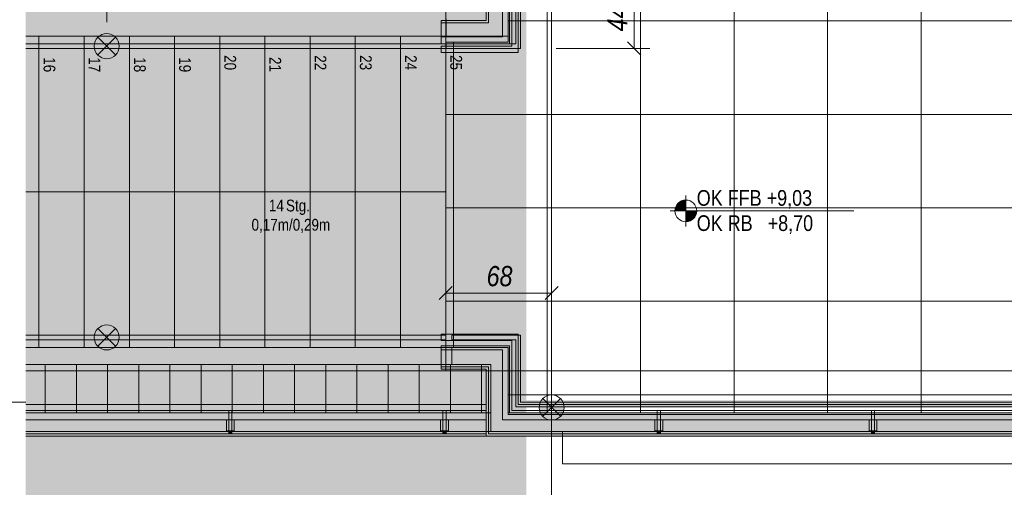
# Model space of a CAD drawing. Extents: x -634 to 300, y 62 to 1102.
# Tile 3 of 125: x -555 to -429, y 196 to 256. Entities that reach past the tile are written whole.
import ezdxf
from ezdxf.lldxf.tags import DXFTag

# ---------------------------------------------------------------- set-up
doc = ezdxf.new("R2010")
doc.units = 0
doc.layers.get('0').update_dxf_attribs({"lineweight": 13})
for name, color, linetype, lineweight, true_color in [('00_ E_ST_Handlaufleuchte', 7, 'Continuous', 13, 0xb2b200), ('00_E_ST_Handlaufleuchte_Bem', 7, 'Continuous', 5, 0x7d7d00), ('00_E_ST_Handlaufleuchte_Kabel', 3, 'Continuous', 18, 0x00ff00), ('00_E_ST_Handlaufleuchte–Handlauf-Position', 7, 'Continuous', 5, 0x0000b2), ('30 -33 Aussenwände- 7 Fassade_ Elemente', 7, 'Continuous', 9, 0x00aacc), ('30 -34 Innenwände- 6 Elemente', 7, 'Continuous', 9, 0xff6633), ('30 -35 Decken- 2.2 Treppen Außen', 9, 'Continuous', 9, 0x808080), ('30 -36 Dächer- 3 Dachbeläge', 7, 'Continuous', 15, 0x9999ff), ('30 -36 Dächer- 4 Dachbekleidungen', 7, 'Continuous', 9, 0xccccff), ('60- 61 allgemeine Ausstattung- 4 Terrassen', 9, 'Continuous', 9, 0x808080), ('iwb_Layout Achsbezeichung', 1, 'Continuous', 13, 0xff0000), ('iwb_Layout BA_Markierung', 7, 'Continuous', 9, 0xbadcdc)]:
    doc.layers.add(name, color=color, linetype=linetype, lineweight=lineweight, true_color=true_color)
doc.layers.add('70 -71 Achsen- 1 Gebäudeachsen', color=7, linetype='STRICHPUNKT2-A06CPW00L0', lineweight=18)
doc.layers.add('70 -72 Beschriftung- 5 Höhenkoten-A06CPVZXL0', color=7, linetype='Continuous', lineweight=15)
doc.styles.get("Standard").update_dxf_attribs({"font": 'ARIALN.TTF'})
tags = doc.linetypes.add('grob-A06CPVZVL0', pattern=[14, 3, -8, 3]).pattern_tags.tags
tags[8:9] = [DXFTag(74, 4), DXFTag(75, 0), DXFTag(340, '0'), DXFTag(46, 0.0), DXFTag(50, 0.0), DXFTag(44, 0.0), DXFTag(45, 0.0)]
tags[6:7] = [DXFTag(74, 4), DXFTag(75, 0), DXFTag(340, '0'), DXFTag(46, 0.0), DXFTag(50, 0.0), DXFTag(44, 0.0), DXFTag(45, 0.0)]
tags[4:5] = [DXFTag(74, 4), DXFTag(75, 0), DXFTag(340, '0'), DXFTag(46, 0.0), DXFTag(50, 0.0), DXFTag(44, 0.0), DXFTag(45, 0.0)]
tags = doc.linetypes.add('STRICHPUNKT2', pattern=[12.7, 6.35, -3.175, 0, -3.175]).pattern_tags.tags
tags[10:11] = [DXFTag(74, 4), DXFTag(75, 0), DXFTag(340, '0'), DXFTag(46, 0.0), DXFTag(50, 0.0), DXFTag(44, 0.0), DXFTag(45, 0.0)]
tags[8:9] = [DXFTag(74, 4), DXFTag(75, 0), DXFTag(340, '0'), DXFTag(46, 0.0), DXFTag(50, 0.0), DXFTag(44, 0.0), DXFTag(45, 0.0)]
tags[6:7] = [DXFTag(74, 4), DXFTag(75, 0), DXFTag(340, '0'), DXFTag(46, 0.0), DXFTag(50, 0.0), DXFTag(44, 0.0), DXFTag(45, 0.0)]
tags[4:5] = [DXFTag(74, 4), DXFTag(75, 0), DXFTag(340, '0'), DXFTag(46, 0.0), DXFTag(50, 0.0), DXFTag(44, 0.0), DXFTag(45, 0.0)]
tags = doc.linetypes.add('STRICHPUNKT2-A06CPW00L0', pattern=[12.7, 6.35, -3.175, 0, -3.175]).pattern_tags.tags
tags[10:11] = [DXFTag(74, 4), DXFTag(75, 0), DXFTag(340, '0'), DXFTag(46, 0.0), DXFTag(50, 0.0), DXFTag(44, 0.0), DXFTag(45, 0.0)]
tags[8:9] = [DXFTag(74, 4), DXFTag(75, 0), DXFTag(340, '0'), DXFTag(46, 0.0), DXFTag(50, 0.0), DXFTag(44, 0.0), DXFTag(45, 0.0)]
tags[6:7] = [DXFTag(74, 4), DXFTag(75, 0), DXFTag(340, '0'), DXFTag(46, 0.0), DXFTag(50, 0.0), DXFTag(44, 0.0), DXFTag(45, 0.0)]
tags[4:5] = [DXFTag(74, 4), DXFTag(75, 0), DXFTag(340, '0'), DXFTag(46, 0.0), DXFTag(50, 0.0), DXFTag(44, 0.0), DXFTag(45, 0.0)]

# ---------------------------------------------------------------- blocks, each defined once
blk = doc.blocks.new('Polygon-A06CPVZPL0')
at = {"color": 0, "linetype": 'ByBlock', "lineweight": -2, "ltscale": 0.13}
blk.add_solid([(-490.31, 86.03), (-554.53, 85.86), (-490.15, 1071.44), (-554.53, 1071.44)], dxfattribs=at)
blk = doc.blocks.new('Referenz-A06CPW02L0')
at = {"layer": '30 -33 Aussenwände- 7 Fassade_ Elemente', "color": 0, "linetype": 'Continuous', "ltscale": 0.13}
for p, q in [((-500.63, 211.68), (-500.63, 256.08)), ((-494.83, 211.68), (-500.63, 211.68)), ((-494.83, 203.08), (-494.83, 211.68)), ((-494.83, 203.08), (-554.53, 203.08)), ((15.77, 203.08), (-494.83, 203.08)), ((-485.63, 203.08), (-323.43, 203.08)), ((-485.63, 198.94), (-485.63, 203.08)), ((-323.43, 198.94), (-485.63, 198.94))]:
    blk.add_line(p, q, dxfattribs=at)
at = {"layer": '30 -34 Innenwände- 6 Elemente', "color": 0, "linetype": 'Continuous', "ltscale": 0.13}
for p, q in [((-492.63, 253.88), (-492.63, 363.94)), ((-491.63, 363.94), (-491.63, 252.88)), ((-491.03, 252.28), (-491.03, 363.94)), ((-500.59, 256.08), (-500.59, 253.88)), ((-500.59, 253.88), (-492.63, 253.88)), ((-491.63, 252.88), (-500.59, 252.88)), ((-500.59, 252.88), (-500.59, 252.28)), ((-500.59, 252.28), (-491.03, 252.28)), ((-491.03, 215.48), (-499.85, 215.48)), ((-499.85, 215.48), (-499.85, 214.88)), ((-499.85, 214.88), (-491.63, 214.88)), ((-491.63, 214.88), (-491.63, 206.28)), ((-491.03, 206.88), (-491.03, 215.48)), ((-492.63, 213.88), (-499.85, 213.88)), ((-499.85, 213.88), (-499.85, 211.68)), ((-492.63, 205.28), (-492.63, 213.88)), ((-499.85, 211.68), (-494.83, 211.68)), ((-494.83, 211.68), (-494.83, 203.08)), ((-491.63, 206.28), (12.57, 206.28)), ((11.97, 206.88), (-491.03, 206.88)), ((13.57, 205.28), (-492.63, 205.28)), ((-494.83, 203.08), (15.77, 203.08))]:
    blk.add_line(p, q, dxfattribs=at)
at = {"layer": '30 -35 Decken- 2.2 Treppen Außen', "color": 0, "linetype": 'grob-A06CPVZVL0', "ltscale": 0.13}
for p, q in [((-500.63, 211.68), (-500.63, 256.08)), ((-500.63, 253.88), (-500.63, 256.08)), ((-554.53, 253.88), (-552.83, 253.88)), ((-554.53, 253.88), (-500.63, 253.88)), ((-552.83, 253.88), (-547.03, 253.88)), ((-552.83, 213.88), (-552.83, 253.88)), ((-547.03, 253.88), (-541.23, 253.88)), ((-547.03, 213.88), (-547.03, 253.88)), ((-541.23, 253.88), (-535.43, 253.88)), ((-541.23, 213.88), (-541.23, 253.88)), ((-535.43, 253.88), (-529.63, 253.88)), ((-535.43, 213.88), (-535.43, 253.88)), ((-529.63, 253.88), (-523.83, 253.88)), ((-529.63, 213.88), (-529.63, 253.88)), ((-523.83, 253.88), (-518.03, 253.88)), ((-523.83, 213.88), (-523.83, 253.88)), ((-518.03, 253.88), (-512.23, 253.88)), ((-518.03, 213.88), (-518.03, 253.88)), ((-512.23, 253.88), (-506.43, 253.88)), ((-512.23, 213.88), (-512.23, 253.88)), ((-506.43, 253.88), (-500.63, 253.88)), ((-506.43, 213.88), (-506.43, 253.88)), ((-554.53, 233.88), (-500.63, 233.88)), ((-554.53, 213.88), (-552.83, 213.88)), ((-500.63, 213.88), (-554.53, 213.88)), ((-552.83, 213.88), (-547.03, 213.88)), ((-547.03, 213.88), (-541.23, 213.88)), ((-541.23, 213.88), (-535.43, 213.88)), ((-535.43, 213.88), (-529.63, 213.88)), ((-529.63, 213.88), (-523.83, 213.88)), ((-523.83, 213.88), (-518.03, 213.88)), ((-518.03, 213.88), (-512.23, 213.88)), ((-512.23, 213.88), (-506.43, 213.88)), ((-506.43, 213.88), (-500.63, 213.88)), ((-500.63, 211.68), (-500.63, 213.88)), ((-554.53, 211.68), (-500.63, 211.68))]:
    blk.add_line(p, q, dxfattribs=at)
at = {"layer": '30 -35 Decken- 2.2 Treppen Außen', "color": 0, "linetype": 'Continuous', "ltscale": 0.13}
for p, q in [((-500.63, 256.08), (-500.63, 253.88)), ((-500.63, 211.68), (-500.63, 256.08)), ((-500.63, 253.88), (-500.63, 256.08)), ((-500.63, 253.88), (-554.53, 253.88)), ((-554.53, 253.88), (-552.83, 253.88)), ((-554.53, 253.88), (-500.63, 253.88)), ((-554.53, 252.88), (-500.63, 252.88)), ((-500.63, 252.88), (-554.53, 252.88)), ((-552.83, 253.88), (-547.03, 253.88)), ((-552.83, 213.88), (-552.83, 253.88)), ((-547.03, 253.88), (-541.23, 253.88)), ((-547.03, 213.88), (-547.03, 253.88)), ((-541.23, 253.88), (-535.43, 253.88)), ((-541.23, 213.88), (-541.23, 253.88)), ((-535.43, 253.88), (-529.63, 253.88)), ((-535.43, 213.88), (-535.43, 253.88)), ((-529.63, 253.88), (-523.83, 253.88)), ((-529.63, 213.88), (-529.63, 253.88)), ((-523.83, 253.88), (-518.03, 253.88)), ((-523.83, 213.88), (-523.83, 253.88)), ((-518.03, 253.88), (-512.23, 253.88)), ((-518.03, 213.88), (-518.03, 253.88)), ((-512.23, 253.88), (-506.43, 253.88)), ((-512.23, 213.88), (-512.23, 253.88)), ((-506.43, 253.88), (-500.63, 253.88)), ((-506.43, 213.88), (-506.43, 253.88)), ((-500.63, 252.88), (-500.63, 252.28)), ((-500.63, 252.28), (-500.63, 252.88)), ((-500.63, 252.28), (-554.53, 252.28)), ((-554.53, 252.28), (-500.63, 252.28)), ((-554.53, 233.88), (-500.63, 233.88)), ((-500.63, 215.48), (-554.53, 215.48)), ((-554.53, 215.48), (-500.63, 215.48)), ((-554.53, 214.88), (-500.63, 214.88)), ((-500.63, 214.88), (-554.53, 214.88)), ((-500.63, 214.88), (-500.63, 215.48)), ((-500.63, 215.48), (-500.63, 214.88)), ((-500.63, 213.88), (-554.53, 213.88)), ((-554.53, 213.88), (-552.83, 213.88)), ((-500.63, 213.88), (-554.53, 213.88)), ((-552.83, 213.88), (-547.03, 213.88)), ((-547.03, 213.88), (-541.23, 213.88)), ((-541.23, 213.88), (-535.43, 213.88)), ((-535.43, 213.88), (-529.63, 213.88)), ((-529.63, 213.88), (-523.83, 213.88)), ((-523.83, 213.88), (-518.03, 213.88)), ((-518.03, 213.88), (-512.23, 213.88)), ((-512.23, 213.88), (-506.43, 213.88)), ((-506.43, 213.88), (-500.63, 213.88)), ((-500.63, 211.68), (-500.63, 213.88)), ((-500.63, 211.68), (-500.63, 213.88)), ((-554.53, 211.68), (-500.63, 211.68)), ((-554.53, 211.68), (-500.63, 211.68))]:
    blk.add_line(p, q, dxfattribs=at)
at = {"layer": '30 -35 Decken- 2.2 Treppen Außen', "color": 0, "linetype": 'Continuous', "lineweight": 5, "ltscale": 0.13}
for p, q in [((-500.69, 233.9), (-500.63, 233.88)), ((-500.69, 233.87), (-500.69, 233.9)), ((-500.63, 233.88), (-500.69, 233.87))]:
    blk.add_line(p, q, dxfattribs=at)
at = {"layer": '30 -36 Dächer- 3 Dachbeläge', "color": 0, "linetype": 'Continuous', "ltscale": 0.15}
for p, q in [((-495.43, 367.48), (-495.43, 255.88)), ((-492.43, 252.88), (-492.43, 367.48)), ((-495.43, 255.88), (-501.22, 255.88)), ((-501.22, 255.88), (-501.22, 252.88)), ((-501.22, 252.88), (-492.43, 252.88)), ((-501.22, 211.08), (-501.22, 214.08)), ((-501.22, 214.08), (-492.43, 214.08)), ((-492.43, 214.08), (-492.43, 205.48)), ((-495.43, 211.08), (-501.22, 211.08)), ((-495.43, 202.48), (-495.43, 211.08)), ((-554.53, 205.48), (-495.43, 205.48)), ((-495.43, 205.48), (-495.43, 202.48)), ((-492.43, 205.48), (13.37, 205.48)), ((-495.43, 202.48), (-554.53, 202.48)), ((16.37, 202.48), (-495.43, 202.48))]:
    blk.add_line(p, q, dxfattribs=at)
at = {"layer": '30 -36 Dächer- 3 Dachbeläge', "color": 0, "lineweight": 9}
for p, q in [((-528.08, 203.18), (-528.48, 203.18)), ((-528.48, 203.18), (-528.48, 202.78)), ((-528.08, 202.78), (-528.08, 203.18)), ((-500.58, 203.18), (-500.98, 203.18)), ((-500.98, 203.18), (-500.98, 202.78)), ((-500.58, 202.78), (-500.58, 203.18)), ((-473.08, 203.18), (-473.48, 203.18)), ((-473.48, 203.18), (-473.48, 202.78)), ((-473.08, 202.78), (-473.08, 203.18)), ((-445.58, 203.18), (-445.98, 203.18)), ((-445.98, 203.18), (-445.98, 202.78)), ((-445.58, 202.78), (-445.58, 203.18))]:
    blk.add_line(p, q, dxfattribs=at)
at = {"layer": '30 -36 Dächer- 3 Dachbeläge', "color": 0, "lineweight": 0}
for points in [[(-495.43, 255.88), (-495.43, 367.48), (-492.43, 252.88)], [(-492.43, 252.88), (-495.43, 367.48), (-492.43, 367.48)], [(-501.22, 252.88), (-501.22, 255.88), (-495.43, 252.88)], [(-495.43, 252.88), (-501.22, 255.88), (-495.43, 255.88)], [(-495.43, 252.88), (-495.43, 255.88), (-492.43, 252.88)], [(-501.22, 211.08), (-501.22, 214.08), (-495.43, 211.08)], [(-495.43, 211.08), (-501.22, 214.08), (-495.43, 214.08)], [(-495.43, 211.08), (-495.43, 214.08), (-492.43, 202.48)], [(-492.43, 205.48), (-495.43, 214.08), (-492.43, 214.08)], [(-492.43, 202.48), (-495.43, 214.08), (-492.43, 205.48)], [(-495.43, 202.48), (-495.43, 211.08), (-492.43, 202.48)], [(-495.43, 202.48), (-554.53, 202.89), (-554.53, 205.48)], [(-495.43, 202.48), (-554.53, 205.48), (-495.43, 205.48)], [(-492.43, 202.48), (-492.43, 205.48), (13.37, 202.48)], [(13.37, 202.48), (-492.43, 205.48), (13.37, 205.48)], [(-554.53, 202.89), (-495.43, 202.48), (-554.53, 202.48)], [(-528.48, 203.18), (-528.08, 203.18), (-528.48, 202.78)], [(-528.48, 202.78), (-528.08, 203.18), (-528.08, 202.78)], [(-500.98, 203.18), (-500.58, 203.18), (-500.98, 202.78)], [(-500.98, 202.78), (-500.58, 203.18), (-500.58, 202.78)], [(-473.48, 203.18), (-473.08, 203.18), (-473.48, 202.78)], [(-473.48, 202.78), (-473.08, 203.18), (-473.08, 202.78)], [(-445.98, 203.18), (-445.58, 203.18), (-445.98, 202.78)], [(-445.98, 202.78), (-445.58, 203.18), (-445.58, 202.78)]]:
    blk.add_solid(points, dxfattribs=at)
at = {"layer": '30 -36 Dächer- 4 Dachbekleidungen', "color": 0, "linetype": 'Continuous', "ltscale": 0.13}
for p, q in [((-495.13, 367.48), (-495.13, 255.58)), ((-493.33, 253.78), (-493.33, 367.48)), ((-492.13, 367.48), (-492.13, 252.58)), ((-491.33, 251.78), (-491.33, 367.48)), ((-495.13, 255.58), (-501.22, 255.58)), ((-501.22, 255.58), (-501.22, 253.78)), ((-501.22, 253.78), (-493.33, 253.78)), ((-492.13, 252.58), (-501.22, 252.58)), ((-501.22, 252.58), (-501.22, 251.78)), ((-501.22, 251.78), (-491.33, 251.78)), ((-491.33, 215.59), (-501.22, 215.59)), ((-501.22, 215.59), (-501.22, 214.79)), ((-491.33, 206.58), (-491.33, 215.59)), ((-501.22, 214.79), (-492.13, 214.79)), ((-494.83, 213.59), (-501.22, 213.59)), ((-501.22, 213.59), (-501.22, 211.38)), ((-494.83, 213.58), (-494.83, 213.59)), ((-493.33, 213.58), (-494.83, 213.58)), ((-493.33, 204.58), (-493.33, 213.58)), ((-492.13, 214.79), (-492.13, 205.78)), ((-501.22, 211.38), (-495.13, 211.38)), ((-495.13, 211.38), (-495.13, 202.78)), ((-495.43, 206.58), (-554.53, 206.58)), ((-495.43, 205.78), (-495.43, 206.58)), ((12.27, 206.58), (-491.33, 206.58)), ((-554.53, 205.78), (-495.43, 205.78)), ((-528.08, 205.78), (-528.48, 205.78)), ((-528.48, 205.78), (-528.48, 204.58)), ((-528.08, 204.58), (-528.08, 205.78)), ((-500.58, 205.78), (-500.98, 205.78)), ((-500.98, 205.78), (-500.98, 204.58)), ((-500.58, 204.58), (-500.58, 205.78)), ((-492.13, 205.78), (13.07, 205.78)), ((-473.08, 205.78), (-473.48, 205.78)), ((-473.48, 205.78), (-473.48, 204.58)), ((-473.08, 204.58), (-473.08, 205.78)), ((-445.58, 205.78), (-445.98, 205.78)), ((-445.98, 205.78), (-445.98, 204.58)), ((-445.58, 204.58), (-445.58, 205.78)), ((-495.43, 204.58), (-554.53, 204.58)), ((-528.78, 204.58), (-528.78, 203.18)), ((-528.48, 203.18), (-528.48, 204.58)), ((-528.08, 204.58), (-528.08, 203.18)), ((-527.78, 204.58), (-527.78, 203.18)), ((-501.28, 204.58), (-501.28, 203.18)), ((-500.98, 203.18), (-500.98, 204.58)), ((-500.58, 204.58), (-500.58, 203.18)), ((-500.28, 204.58), (-500.28, 203.18)), ((-495.43, 202.78), (-495.43, 204.58)), ((14.27, 204.58), (-493.33, 204.58)), ((-473.78, 204.58), (-473.78, 203.18)), ((-473.48, 203.18), (-473.48, 204.58)), ((-473.08, 204.58), (-473.08, 203.18)), ((-472.78, 204.58), (-472.78, 203.18)), ((-446.28, 204.58), (-446.28, 203.18)), ((-445.98, 203.18), (-445.98, 204.58)), ((-445.58, 204.58), (-445.58, 203.18)), ((-445.28, 204.58), (-445.28, 203.18)), ((-554.53, 202.78), (-495.43, 202.78)), ((-528.78, 203.18), (-528.48, 203.18)), ((-528.08, 203.18), (-528.48, 203.18)), ((-527.78, 203.18), (-528.08, 203.18)), ((-501.28, 203.18), (-500.98, 203.18)), ((-500.58, 203.18), (-500.98, 203.18)), ((-500.28, 203.18), (-500.58, 203.18)), ((-495.13, 202.78), (16.07, 202.78)), ((-473.78, 203.18), (-473.48, 203.18)), ((-473.08, 203.18), (-473.48, 203.18)), ((-472.78, 203.18), (-473.08, 203.18)), ((-446.28, 203.18), (-445.98, 203.18)), ((-445.58, 203.18), (-445.98, 203.18)), ((-445.28, 203.18), (-445.58, 203.18))]:
    blk.add_line(p, q, dxfattribs=at)
at = {"layer": '30 -36 Dächer- 4 Dachbekleidungen', "color": 7, "linetype": 'Continuous', "ltscale": 0.13, "true_color": 0xffffff}
for points in [[(-554.53, 205.78), (-495.43, 205.78), (-495.43, 206.58)], [(-554.53, 205.78), (-495.43, 206.58), (-554.53, 206.47)], [(-554.53, 206.47), (-495.43, 206.58), (-554.53, 206.58)], [(-495.43, 202.78), (-495.43, 204.58), (-554.53, 204.34)], [(-495.43, 204.58), (-554.53, 204.34), (-554.53, 204.58)], [(-495.43, 202.78), (-554.53, 204.34), (-554.53, 202.78)]]:
    blk.add_solid(points, dxfattribs=at)
at = {"layer": '60- 61 allgemeine Ausstattung- 4 Terrassen', "color": 0}
for p, q in [((-475.61, 205.48), (-475.61, 377.28)), ((-487.61, 205.48), (-487.61, 367.88)), ((-463.61, 205.48), (-463.61, 364.28)), ((-451.61, 205.48), (-451.61, 364.28)), ((-439.61, 205.48), (-439.61, 364.28)), ((-492.63, 363.94), (-492.63, 253.08)), ((-492.63, 255.82), (-169.08, 255.82)), ((-492.63, 253.08), (-500.63, 253.08)), ((-500.63, 253.08), (-500.63, 213.88)), ((-499.61, 213.88), (-499.61, 253.08)), ((-500.63, 243.82), (13.37, 243.82)), ((-500.63, 231.82), (13.37, 231.82)), ((-500.63, 219.82), (13.37, 219.82)), ((-500.63, 213.88), (-492.63, 213.88)), ((-492.63, 213.88), (-492.63, 205.48)), ((-554.53, 211.68), (-494.83, 211.68)), ((-552.03, 205.48), (-552.03, 211.68)), ((-548.03, 205.48), (-548.03, 211.68)), ((-544.03, 205.48), (-544.03, 211.68)), ((-540.03, 205.48), (-540.03, 211.68)), ((-536.03, 205.48), (-536.03, 211.68)), ((-532.03, 205.48), (-532.03, 211.68)), ((-528.03, 205.48), (-528.03, 211.68)), ((-524.03, 205.48), (-524.03, 211.68)), ((-520.03, 205.48), (-520.03, 211.68)), ((-516.03, 205.48), (-516.03, 211.68)), ((-512.03, 205.48), (-512.03, 211.68)), ((-508.03, 205.48), (-508.03, 211.68)), ((-504.03, 205.48), (-504.03, 211.68)), ((-500.03, 205.48), (-500.03, 211.68)), ((-496.03, 205.48), (-496.03, 211.68)), ((-494.83, 211.68), (-494.83, 205.48)), ((-492.63, 207.82), (13.37, 207.82)), ((-494.83, 205.48), (-554.53, 205.48)), ((-492.63, 205.48), (13.37, 205.48))]:
    blk.add_line(p, q, dxfattribs=at)
at = {"layer": '60- 61 allgemeine Ausstattung- 4 Terrassen', "color": 0, "linetype": 'Continuous', "lineweight": 18, "ltscale": 0.18}
blk.add_line((-494.83, 203.08), (-554.53, 203.08), dxfattribs=at)
at = {"layer": '70 -71 Achsen- 1 Gebäudeachsen', "color": 0, "linetype": 'STRICHPUNKT2-A06CPW00L0', "ltscale": 0.18}
for p, q in [((-487.03, 1075.82), (-487.03, 76.38)), ((-554.53, 210.88), (92.91, 210.88))]:
    blk.add_line(p, q, dxfattribs=at)
at = {"layer": '70 -72 Beschriftung- 5 Höhenkoten-A06CPVZXL0', "color": 0, "linetype": 'Continuous', "ltscale": 0.15}
for p, q in [((-469.81, 229.42), (-469.81, 233.42)), ((-469.81, 231.42), (-469.81, 232.82)), ((-469.81, 232.82), (-469.81, 231.42)), ((-471.81, 231.42), (-448.26, 231.42)), ((-471.21, 231.42), (-469.81, 231.42)), ((-469.81, 231.42), (-471.21, 231.42)), ((-468.41, 231.42), (-469.81, 231.42)), ((-469.81, 231.42), (-469.81, 230.02)), ((-469.81, 231.42), (-468.41, 231.42)), ((-469.81, 230.02), (-469.81, 231.42))]:
    blk.add_line(p, q, dxfattribs=at)
for major_axis in [(0, 1.4), (1.4, 0), (-1.4, 0), (0, -1.4)]:
    blk.add_ellipse((-469.81, 231.42), major_axis=major_axis, ratio=1, start_param=0, end_param=1.570796, dxfattribs=at)
at = {"layer": '70 -72 Beschriftung- 5 Höhenkoten-A06CPVZXL0', "color": 0, "lineweight": 0}
for points in [[(-470.64, 231.42), (-470.8, 232.41), (-470.64, 232.56)], [(-470.45, 231.42), (-470.64, 232.56), (-470.45, 232.67)], [(-470.64, 231.42), (-470.64, 232.56), (-470.45, 231.42)], [(-470.25, 231.42), (-470.45, 232.67), (-470.25, 232.76)], [(-470.45, 231.42), (-470.45, 232.67), (-470.25, 231.42)], [(-470.03, 231.42), (-470.25, 232.76), (-470.03, 232.81)], [(-470.25, 231.42), (-470.25, 232.76), (-470.03, 231.42)], [(-469.81, 231.42), (-470.03, 232.81), (-469.81, 232.82)], [(-470.03, 231.42), (-470.03, 232.81), (-469.81, 231.42)], [(-471.2, 231.42), (-471.21, 231.42), (-471.2, 231.64)], [(-471.14, 231.42), (-471.2, 231.64), (-471.14, 231.86)], [(-471.2, 231.42), (-471.2, 231.64), (-471.14, 231.42)], [(-471.06, 231.42), (-471.14, 231.86), (-471.06, 232.06)], [(-471.14, 231.42), (-471.14, 231.86), (-471.06, 231.42)], [(-470.95, 231.42), (-471.06, 232.06), (-470.95, 232.25)], [(-471.06, 231.42), (-471.06, 232.06), (-470.95, 231.42)], [(-470.8, 231.42), (-470.95, 232.25), (-470.8, 232.41)], [(-470.95, 231.42), (-470.95, 232.25), (-470.8, 231.42)], [(-470.8, 231.42), (-470.8, 232.41), (-470.64, 231.42)], [(-469.81, 230.02), (-469.81, 231.42), (-469.59, 230.04)], [(-469.59, 230.04), (-469.81, 231.42), (-469.59, 231.42)], [(-469.59, 230.04), (-469.59, 231.42), (-469.38, 230.09)], [(-469.38, 230.09), (-469.59, 231.42), (-469.38, 231.42)], [(-469.38, 230.09), (-469.38, 231.42), (-469.18, 230.18)], [(-469.18, 230.18), (-469.38, 231.42), (-469.18, 231.42)], [(-469.18, 230.18), (-469.18, 231.42), (-468.99, 230.29)], [(-468.99, 230.29), (-469.18, 231.42), (-468.99, 231.42)], [(-468.99, 230.29), (-468.99, 231.42), (-468.82, 230.43)], [(-468.82, 230.43), (-468.99, 231.42), (-468.82, 231.42)], [(-468.82, 230.43), (-468.82, 231.42), (-468.68, 230.6)], [(-468.68, 230.6), (-468.82, 231.42), (-468.68, 231.42)], [(-468.68, 230.6), (-468.68, 231.42), (-468.57, 230.79)], [(-468.57, 230.79), (-468.68, 231.42), (-468.57, 231.42)], [(-468.57, 230.79), (-468.57, 231.42), (-468.48, 230.99)], [(-468.48, 230.99), (-468.57, 231.42), (-468.48, 231.42)], [(-468.48, 230.99), (-468.48, 231.42), (-468.43, 231.21)], [(-468.43, 231.21), (-468.48, 231.42), (-468.43, 231.42)], [(-468.43, 231.21), (-468.43, 231.42), (-468.41, 231.42)]]:
    blk.add_solid(points, dxfattribs=at)
at = {"layer": '30 -35 Decken- 2.2 Treppen Außen', "color": 0, "linetype": 'ByBlock', "ltscale": 0.13, "char_height": 1.5103, "attachment_point": 1}
for s, insert, rotation in [('{\\fArial Narrow;16}', (-550.73, 251.16), 270.001), ('{\\fArial Narrow;16}', (-550.73, 251.16), 270.001), ('{\\fArial Narrow;17}', (-544.95, 251.16), 270.001), ('{\\fArial Narrow;17}', (-544.95, 251.16), 270.001), ('{\\fArial Narrow;18}', (-539.13, 251.16), 270.001), ('{\\fArial Narrow;18}', (-539.13, 251.16), 270.001), ('{\\fArial Narrow;19}', (-533.33, 251.16), 270.001), ('{\\fArial Narrow;19}', (-533.33, 251.16), 270.001), ('{\\fArial Narrow;20}', (-527.53, 251.43), 270.001), ('{\\fArial Narrow;20}', (-527.53, 251.43), 270.001), ('{\\fArial Narrow;21}', (-521.75, 251.19), 270.001), ('{\\fArial Narrow;21}', (-521.75, 251.19), 270.001), ('{\\fArial Narrow;22}', (-515.95, 251.42), 270.001), ('{\\fArial Narrow;22}', (-515.95, 251.42), 270.001), ('{\\fArial Narrow;23}', (-510.13, 251.43), 270.001), ('{\\fArial Narrow;23}', (-510.13, 251.43), 270.001), ('{\\fArial Narrow;24}', (-504.35, 251.43), 270.001), ('{\\fArial Narrow;24}', (-504.35, 251.43), 270.001), ('{\\fArial Narrow;25}', (-498.53, 251.44), 270.001), ('{\\fArial Narrow;25}', (-498.53, 251.44), 270.001), ('{\\fArial Narrow;14}', (-523.32, 232.87), 0.001), ('{\\fArial Narrow;14}', (-523.32, 232.87), 0.001), ('{\\fArial Narrow;Stg.}', (-521.13, 232.87), 0.001), ('{\\fArial Narrow;Stg.}', (-521.13, 232.87), 0.001), ('{\\fArial Narrow;0,17m/0,29m}', (-525.55, 230.4), 0.001), ('{\\fArial Narrow;0,17m/0,29m}', (-525.55, 230.4), 0.001)]:
    blk.add_mtext(s, dxfattribs=dict(at, insert=insert, rotation=rotation))
at = {"layer": '70 -72 Beschriftung- 5 Höhenkoten-A06CPVZXL0', "color": 0, "linetype": 'Continuous', "ltscale": 0.15, "char_height": 2.0138, "attachment_point": 1}
for s, insert in [('{\\fArial Narrow;OK FFB +9,03}', (-468.41, 234.1)), ('{\\fArial Narrow;OK RB   +8,70}', (-468.41, 230.86))]:
    blk.add_mtext(s, dxfattribs=dict(at, insert=insert))
blk = doc.blocks.new('Blockreferenz-A06CPW0AL0')
at = {"lineweight": -2}
for points in [[(-545.28, 216.32), (-544.14, 215.18), (-545.28, 214.05), (-545.54, 214.38), (-545.7, 214.77), (-545.75, 215.18), (-545.7, 215.6), (-545.54, 215.99)], [(-544.14, 215.18), (-543.01, 216.32), (-542.75, 215.99), (-542.59, 215.6), (-542.54, 215.18), (-542.59, 214.77), (-542.75, 214.38), (-543.01, 214.05)]]:
    blk.add_hatch(color=0, dxfattribs=at).paths.add_polyline_path(points)
at = {"color": 0, "lineweight": -2}
for p, q in [((-545.28, 214.05), (-543.01, 216.32)), ((-545.28, 216.32), (-543.01, 214.05))]:
    blk.add_line(p, q, dxfattribs=at)
blk.add_circle((-544.14, 215.18), 1.61, dxfattribs=at)
blk = doc.blocks.new('Blockreferenz-A06CPW0IL0')
at = {"lineweight": -2}
for points in [[(-488.17, 207.32), (-487.03, 206.18), (-488.17, 205.05), (-488.43, 205.38), (-488.59, 205.77), (-488.64, 206.18), (-488.59, 206.6), (-488.43, 206.99)], [(-487.03, 206.18), (-485.9, 207.32), (-485.64, 206.99), (-485.48, 206.6), (-485.43, 206.18), (-485.48, 205.77), (-485.64, 205.38), (-485.9, 205.05)]]:
    blk.add_hatch(color=0, dxfattribs=at).paths.add_polyline_path(points)
at = {"color": 0, "lineweight": -2}
for p, q in [((-488.17, 205.05), (-485.9, 207.32)), ((-488.17, 207.32), (-485.9, 205.05))]:
    blk.add_line(p, q, dxfattribs=at)
blk.add_circle((-487.03, 206.18), 1.61, dxfattribs=at)
blk = doc.blocks.new('Blockreferenz-A06CPW0SL0')
at = {"lineweight": -2}
for points in [[(-545.28, 253.72), (-544.14, 252.58), (-545.28, 251.45), (-545.54, 251.78), (-545.7, 252.17), (-545.75, 252.58), (-545.7, 253), (-545.54, 253.39)], [(-544.14, 252.58), (-543.01, 253.72), (-542.75, 253.39), (-542.59, 253), (-542.54, 252.58), (-542.59, 252.17), (-542.75, 251.78), (-543.01, 251.45)]]:
    blk.add_hatch(color=0, dxfattribs=at).paths.add_polyline_path(points)
at = {"color": 0, "lineweight": -2}
for p, q in [((-545.28, 251.45), (-543.01, 253.72)), ((-545.28, 253.72), (-543.01, 251.45))]:
    blk.add_line(p, q, dxfattribs=at)
blk.add_circle((-544.14, 252.58), 1.61, dxfattribs=at)
blk = doc.blocks.new('Maß-A06CPW0UL0')
at = {"color": 0, "linetype": 'ByBlock', "lineweight": -2, "ltscale": 0.13}
for p, q in [((-475.58, 260.33), (-477.28, 262.03)), ((-474.43, 261.18), (-486.43, 261.18)), ((-476.43, 252.28), (-476.43, 261.18)), ((-475.58, 251.43), (-477.28, 253.13)), ((-474.43, 252.28), (-486.43, 252.28))]:
    blk.add_line(p, q, dxfattribs=at)
at = {"color": 0, "linetype": 'ByBlock', "lineweight": -2, "ltscale": 0.13, "attachment_point": 1, "rotation": 90}
for s, insert, char_height in [('{\\fArial Narrow|b0|i1;5}', (-480.42, 257.99), 1.82), ('{\\fArial Narrow|b0|i1;44}', (-479.9, 254.49), 2.6)]:
    blk.add_mtext(s, dxfattribs=dict(at, insert=insert, char_height=char_height))
blk = doc.blocks.new('Polygon-A06CPW14L0')
at = {"color": 0, "linetype": 'ByBlock', "lineweight": -2, "ltscale": 0.13}
for points in [[(-491.63, 252.88), (-491.63, 363.94), (-490.83, 363.94)], [(-491.63, 252.88), (-490.83, 363.94), (-490.83, 252.08)], [(-491.63, 252.88), (-490.83, 252.08), (-554.53, 252.08)], [(-491.63, 252.88), (-554.53, 252.08), (-554.53, 252.59)], [(-491.63, 252.88), (-554.53, 252.59), (-554.53, 252.88)]]:
    blk.add_solid(points, dxfattribs=at)
blk = doc.blocks.new('Polygon-A06CPW16L0')
at = {"color": 0, "linetype": 'ByBlock', "lineweight": -2, "ltscale": 0.13}
blk.add_solid([(-491.63, 207.08), (-491.63, 215.68), (-490.83, 207.08), (-490.83, 215.68)], dxfattribs=at)
blk = doc.blocks.new('Polygon-A06CPW18L0')
at = {"color": 0, "linetype": 'ByBlock', "lineweight": -2, "ltscale": 0.13}
for points in [[(-554.53, 215.68), (-490.83, 215.68), (-490.83, 214.88)], [(-554.53, 215.68), (-490.83, 214.88), (-554.53, 215.18)], [(-554.53, 215.18), (-490.83, 214.88), (-554.53, 214.88)]]:
    blk.add_solid(points, dxfattribs=at)
blk = doc.blocks.new('Polygon-A06CPW1AL0')
at = {"color": 0, "linetype": 'ByBlock', "lineweight": -2, "ltscale": 0.13}
for points in [[(-554.53, 206.58), (-495.43, 206.58), (-554.53, 206.47)], [(-554.53, 206.47), (-495.43, 206.58), (-495.43, 205.78)], [(-554.53, 206.47), (-495.43, 205.78), (-554.53, 205.78)]]:
    blk.add_solid(points, dxfattribs=at)
blk = doc.blocks.new('Polygon-A06CPW1CL0')
at = {"linetype": 'ByBlock', "lineweight": -2, "ltscale": 0.13}
blk.add_hatch(color=0, dxfattribs=at).paths.add_polyline_path([(-491.63, 206.28), (-491.63, 207.08), (11.77, 207.08), (11.77, 592.5), (12.57, 592.5), (12.57, 206.28)])
blk = doc.blocks.new('Maß-A06CPW1IL0')
at = {"color": 0, "linetype": 'ByBlock', "lineweight": -2, "ltscale": 0.13}
for p, q in [((-544.14, 267.68), (-544.14, 255.68)), ((-554.53, 265.68), (-544.14, 265.68)), ((-543.29, 266.53), (-544.99, 264.83))]:
    blk.add_line(p, q, dxfattribs=at)
blk = doc.blocks.new('Maß-A06CPW1KL0')
at = {"color": 0, "linetype": 'ByBlock', "lineweight": -2, "ltscale": 0.13}
for p, q in [((-544.14, 267.68), (-544.14, 255.68)), ((-500.63, 267.68), (-500.63, 255.68)), ((-543.29, 266.53), (-544.99, 264.83)), ((-544.14, 265.68), (-500.63, 265.68)), ((-499.78, 266.53), (-501.48, 264.83))]:
    blk.add_line(p, q, dxfattribs=at)
at = {"color": 0, "linetype": 'ByBlock', "lineweight": -2, "ltscale": 0.13, "attachment_point": 1}
for s, insert, char_height in [('{\\fArial Narrow|b0|i1;2.17}', (-525.85, 269.15), 2.6), ('{\\fArial Narrow|b0|i1;5}', (-519.91, 269.67), 1.82)]:
    blk.add_mtext(s, dxfattribs=dict(at, insert=insert, char_height=char_height))
blk = doc.blocks.new('Maß-A06CPW1ML0')
at = {"color": 0, "linetype": 'ByBlock', "lineweight": -2, "ltscale": 0.13}
for p, q in [((-500.63, 222.88), (-500.63, 210.88)), ((-487.03, 222.88), (-487.03, 210.88)), ((-499.78, 221.73), (-501.48, 220.03)), ((-486.18, 221.73), (-487.88, 220.03)), ((-500.63, 220.88), (-487.03, 220.88))]:
    blk.add_line(p, q, dxfattribs=at)
at = {"color": 0, "linetype": 'ByBlock', "lineweight": -2, "ltscale": 0.13, "insert": (-495.37, 224.35), "char_height": 2.6, "attachment_point": 1}
blk.add_mtext('{\\fArial Narrow|b0|i1;68}', dxfattribs=at)
blk = doc.blocks.new('Polylinie-A06CPW26L0')
at = {"color": 0, "linetype": 'ByBlock', "lineweight": -2, "ltscale": 0.18}
for points in [[(-491.23, 215.34), (-491.43, 215.14), (-554.53, 215.14)], [(-491.23, 215.34), (-554.53, 215.14), (-554.53, 215.27)], [(-491.23, 215.34), (-554.53, 215.27), (-554.53, 215.34)], [(-491.23, 206.68), (-491.43, 206.48), (-491.23, 215.34), (-491.43, 215.14)], [(-487.03, 206.68), (-487.03, 206.48), (-491.23, 206.68), (-491.43, 206.48)]]:
    blk.add_solid(points, dxfattribs=at)
blk = doc.blocks.new('Polylinie-A06CPW28L0')
at = {"color": 0, "linetype": 'ByBlock', "lineweight": -2, "ltscale": 0.18}
for points in [[(-491.13, 252.48), (-491.33, 252.68), (-491.13, 363.94), (-491.33, 363.94)], [(-554.53, 252.68), (-491.33, 252.68), (-554.53, 252.6)], [(-554.53, 252.6), (-491.33, 252.68), (-491.13, 252.48)], [(-554.53, 252.6), (-491.13, 252.48), (-554.53, 252.48)]]:
    blk.add_solid(points, dxfattribs=at)

msp = doc.modelspace()

# ---------------------------------------------------------------- linework, layer by layer
at = {"layer": 'iwb_Layout Achsbezeichung', "linetype": 'STRICHPUNKT2', "lineweight": 13, "ltscale": 0.39}
msp.add_line((-554.53, 206.88), (-561.87, 206.88), dxfattribs=at)

# ---------------------------------------------------------------- block references
at = {"color": 8, "lineweight": 13, "ltscale": 0.13, "true_color": 0x808080}
msp.add_blockref('Referenz-A06CPW02L0', (0, 0), dxfattribs=at)
at = {"layer": '00_ E_ST_Handlaufleuchte', "ltscale": 0.13}
for name in ['Blockreferenz-A06CPW0SL0', 'Blockreferenz-A06CPW0AL0', 'Blockreferenz-A06CPW0IL0']:
    msp.add_blockref(name, (0, 0), dxfattribs=at)
at = {"layer": '00_E_ST_Handlaufleuchte_Bem', "ltscale": 0.13}
for name in ['Maß-A06CPW1KL0', 'Maß-A06CPW1IL0', 'Maß-A06CPW0UL0', 'Maß-A06CPW1ML0']:
    msp.add_blockref(name, (0, 0), dxfattribs=at)
at = {"layer": '00_E_ST_Handlaufleuchte_Kabel', "ltscale": 0.18}
for name in ['Polylinie-A06CPW28L0', 'Polylinie-A06CPW26L0']:
    msp.add_blockref(name, (0, 0), dxfattribs=at)
at = {"layer": '00_E_ST_Handlaufleuchte–Handlauf-Position', "ltscale": 0.13}
for name in ['Polygon-A06CPW1CL0', 'Polygon-A06CPW14L0', 'Polygon-A06CPW18L0', 'Polygon-A06CPW16L0', 'Polygon-A06CPW1AL0']:
    msp.add_blockref(name, (0, 0), dxfattribs=at)
at = {"layer": 'iwb_Layout BA_Markierung', "ltscale": 0.13}
msp.add_blockref('Polygon-A06CPVZPL0', (0, 0), dxfattribs=at)

doc.saveas('drawing.dxf')
